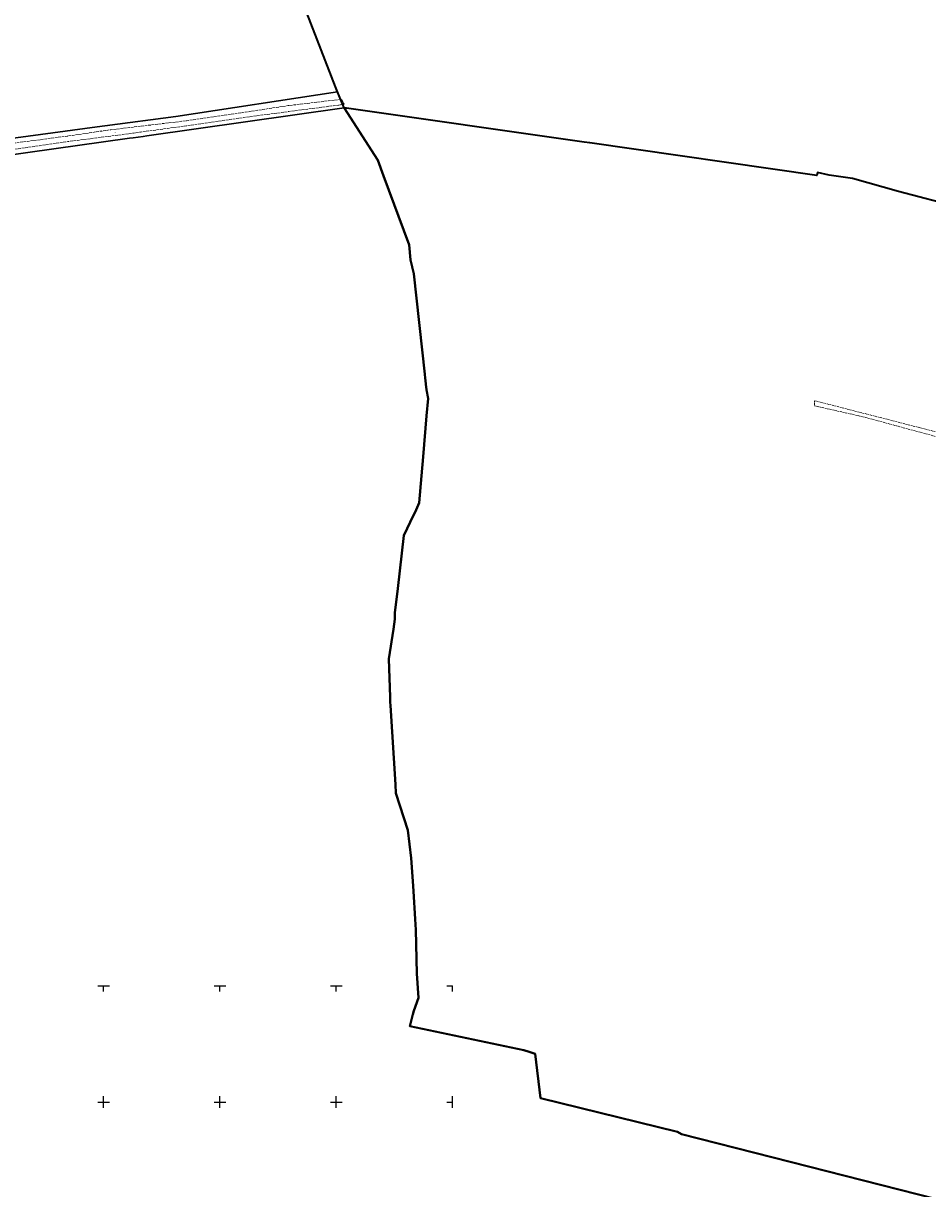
# Model space of a CAD drawing. Header units: metres. Extents: x 5548743 to 5556416, y 5707500 to 5714000.
# Tile 48 of 203: x 5551631 to 5552408, y 5711826 to 5712827. Entities that reach past the tile are written whole.
import ezdxf

# ---------------------------------------------------------------- set-up
doc = ezdxf.new("R2010")
doc.units = ezdxf.units.M
doc.header["$MEASUREMENT"] = 0
for name, pattern in [('1.5_0.75', [2.25, 1.5, -0.75]), ('2.25_0.75', [3, 2.25, -0.75]), ('219-1000', [0])]:
    doc.linetypes.add(name, pattern=pattern)
doc.layers.get('0').update_dxf_attribs({"color": 2, "linetype": 'CONTINUOUS', "lineweight": 5})
for name, color, linetype in [('216-obręb ewidencyjny', 7, 'CONTINUOUS'), ('218-kontur użytku gruntowego', 7, 'CONTINUOUS'), ('219-działka ewidencyjna', 7, 'CONTINUOUS'), ('jezdnia', 7, 'CONTINUOUS'), ('jezdnia-Atr17', 7, 'CONTINUOUS'), ('Wstawianie ramki sekcyjnej z opisem', 7, 'CONTINUOUS')]:
    doc.layers.add(name, color=color, linetype=linetype)
doc.styles.get("Standard").update_dxf_attribs({"font": 'Working1250', "width": 0.75})

# ---------------------------------------------------------------- blocks, each defined once
blk = doc.blocks.new('RAMKA1000K')
at = {"color": 0}
for p, q in [((495, 500), (505, 500)), ((500, 495), (500, 500)), ((595, 500), (605, 500)), ((600, 495), (600, 500)), ((695, 500), (705, 500)), ((700, 495), (700, 500)), ((795, 500), (800, 500)), ((800, 495), (800, 500)), ((500, 395), (500, 405)), ((600, 395), (600, 405)), ((700, 395), (700, 405)), ((800, 395), (800, 405)), ((495, 400), (505, 400)), ((595, 400), (605, 400)), ((695, 400), (705, 400)), ((795, 400), (800, 400))]:
    blk.add_line(p, q, dxfattribs=at)

msp = doc.modelspace()

# ---------------------------------------------------------------- linework, layer by layer
at = {"layer": '216-obręb ewidencyjny', "color": 4, "linetype": 'Continuous', "lineweight": 35, "flags": 128}
for points in [[(5552430.77, 5711812.79), (5552196.55, 5711872.33), (5552193.31, 5711874.46), (5552075.55, 5711903.32), (5552071.04, 5711941.41), (5552065.66, 5711943.17), (5552061.23, 5711944.63), (5551963.3, 5711965.27), (5551965.69, 5711975.39), (5551966.76, 5711978.47), (5551970.62, 5711989.51), (5551969.26, 5712010.48), (5551968.4, 5712048.08), (5551967.88, 5712057.12), (5551966.51, 5712081.34), (5551965.93, 5712090.01), (5551964.37, 5712109.67), (5551961.63, 5712133.67), (5551951.19, 5712165.63), (5551950.96, 5712173.04), (5551946.65, 5712240.76), (5551946.46, 5712243.81), (5551946.18, 5712248.17), (5551945.12, 5712280.97), (5551949.11, 5712306.61), (5551950.41, 5712315), (5551950.46, 5712320.41), (5551952.82, 5712341.33), (5551957.99, 5712387.05), (5551966.31, 5712404.46), (5551967.91, 5712407.09), (5551971.14, 5712414.96), (5551973.24, 5712438.43), (5551974.69, 5712454.77), (5551977.54, 5712490.01), (5551978.86, 5712504.66), (5551977.68, 5712512.21), (5551977.01, 5712516.99), (5551976.64, 5712520.37), (5551976.43, 5712522.34), (5551976.05, 5712525.78), (5551966.68, 5712611.81), (5551963.9, 5712623.98), (5551962.79, 5712636.93), (5551940.54, 5712696.03), (5551935.68, 5712709.68), (5551906.74, 5712754.56), (5551900.95, 5712768.31), (5551900.38, 5712769.77), (5551899.23, 5712772.72), (5551846.6, 5712909.17)], [(5552417.98, 5712673.55), (5552383.17, 5712682.71), (5552343.62, 5712693.86), (5552323.55, 5712696.7), (5552313.45, 5712698.93), (5552313.06, 5712696.58), (5552117.89, 5712724.5), (5552113.14, 5712725.18), (5551906.74, 5712754.56), (5551935.68, 5712709.68), (5551940.54, 5712696.03), (5551962.79, 5712636.93), (5551963.9, 5712623.98), (5551966.68, 5712611.81), (5551976.05, 5712525.78), (5551976.43, 5712522.34), (5551976.64, 5712520.37), (5551977.01, 5712516.99), (5551977.68, 5712512.21), (5551978.86, 5712504.66), (5551977.54, 5712490.01), (5551974.69, 5712454.77), (5551973.24, 5712438.43), (5551971.14, 5712414.96), (5551967.91, 5712407.09), (5551966.31, 5712404.46), (5551957.99, 5712387.05), (5551952.82, 5712341.33), (5551950.46, 5712320.41), (5551950.41, 5712315), (5551949.11, 5712306.61), (5551945.12, 5712280.97), (5551946.18, 5712248.17), (5551946.46, 5712243.81), (5551946.65, 5712240.76), (5551950.96, 5712173.04), (5551951.19, 5712165.63), (5551961.63, 5712133.67), (5551964.37, 5712109.67), (5551965.93, 5712090.01), (5551966.51, 5712081.34), (5551967.88, 5712057.12), (5551968.4, 5712048.08), (5551969.26, 5712010.48), (5551970.62, 5711989.51), (5551966.76, 5711978.47), (5551965.69, 5711975.39), (5551963.3, 5711965.27), (5552061.23, 5711944.63), (5552065.66, 5711943.17), (5552071.04, 5711941.41), (5552075.55, 5711903.32), (5552193.31, 5711874.46), (5552196.55, 5711872.33), (5552430.77, 5711812.79)]]:
    msp.add_lwpolyline(points, dxfattribs=at)
at = {"layer": '218-kontur użytku gruntowego', "color": 70, "linetype": '1.5_0.75', "lineweight": 18, "flags": 128}
for points in [[(5551896.35, 5712767.61), (5551858.44, 5712761.84)], [(5551900.95, 5712768.31), (5551896.35, 5712767.61)], [(5551906.74, 5712754.56), (5551900.95, 5712768.31)], [(5551858.44, 5712761.84), (5551762.27, 5712747.21)], [(5551762.27, 5712747.21), (5551701.18, 5712739.05)], [(5551804.15, 5712740.01), (5551904.79, 5712754.29)], [(5551904.79, 5712754.29), (5551906.74, 5712754.56)], [(5551694.63, 5712738.17), (5551596.78, 5712725.09)], [(5551701.18, 5712739.05), (5551694.63, 5712738.17)], [(5551737.17, 5712730.51), (5551804.15, 5712740.01)], [(5551683.14, 5712722.97), (5551722.45, 5712728.45)], [(5551722.45, 5712728.45), (5551725.41, 5712728.87)], [(5551725.41, 5712728.87), (5551733.96, 5712730.05)], [(5551733.96, 5712730.05), (5551737.17, 5712730.51)], [(5551608.25, 5712712.53), (5551643.65, 5712717.46)], [(5551643.65, 5712717.46), (5551683.14, 5712722.97)], [(5552311.04, 5712502.87), (5552310.83, 5712498.6)], [(5552310.83, 5712498.6), (5552313.21, 5712497.99)], [(5552589.09, 5712431.57), (5552311.04, 5712502.87)], [(5552313.21, 5712497.99), (5552352.48, 5712489.12)], [(5552352.48, 5712489.12), (5552480.37, 5712454.42)]]:
    msp.add_lwpolyline(points, dxfattribs=at)
at = {"layer": '219-działka ewidencyjna', "color": 94, "linetype": '219-1000', "lineweight": 30, "flags": 128}
for points in [[(5551900.95, 5712768.31), (5551762.27, 5712747.21)], [(5551900.95, 5712768.31), (5551906.74, 5712754.56)], [(5551762.27, 5712747.21), (5551701.18, 5712739.05)], [(5551906.74, 5712754.56), (5551737.17, 5712730.51)], [(5551694.63, 5712738.17), (5551596.78, 5712725.09)], [(5551701.18, 5712739.05), (5551694.63, 5712738.17)], [(5551722.45, 5712728.45), (5551569.76, 5712707.17)], [(5551725.41, 5712728.87), (5551722.45, 5712728.45)], [(5551733.96, 5712730.05), (5551725.41, 5712728.87)], [(5551737.17, 5712730.51), (5551733.96, 5712730.05)]]:
    msp.add_lwpolyline(points, dxfattribs=at)
at = {"layer": 'jezdnia', "color": 252, "linetype": '2.25_0.75', "lineweight": 18, "flags": 128}
msp.add_lwpolyline([(5551623.79, 5712718.98), (5551669.36, 5712725.58), (5551725.76, 5712732.83), (5551731.64, 5712733.72), (5551771.31, 5712739.19), (5551819.16, 5712746.13), (5551859.24, 5712751.42), (5551896.1, 5712756.25), (5551901.85, 5712756.82), (5551903.7, 5712757.21), (5551904.93, 5712757.81), (5551906.84, 5712757.8), (5551904.49, 5712761.99), (5551858.64, 5712756.52), (5551818.67, 5712750.42), (5551771.42, 5712743.54), (5551722.87, 5712737.74), (5551706.34, 5712735.77), (5551698.5, 5712734.69), (5551668.75, 5712730.25), (5551622.68, 5712724.33), (5551573.96, 5712717.81), (5551523.77, 5712710.98), (5551468.82, 5712703.3), (5551460.68, 5712702.1), (5551454.77, 5712701.02), (5551380.51, 5712691.22), (5551372, 5712689.99), (5551347.69, 5712685.79), (5551303.65, 5712680.28), (5551298.79, 5712679.49), (5551284.82, 5712677.81), (5551229.19, 5712669.88), (5551223.23, 5712668.96), (5551186.16, 5712664.05), (5551143.02, 5712658.04), (5551134.81, 5712657.18), (5551085.15, 5712650.17), (5551027.31, 5712642.52), (5550975.44, 5712634.92), (5550960.38, 5712633.5), (5550955.54, 5712632.6), (5550912.22, 5712627.15), (5550890.42, 5712624.24), (5550885.76, 5712623.28), (5550876.42, 5712622.06), (5550872.23, 5712621.37), (5550729.68, 5712602.54), (5550700.96, 5712599.02), (5550699.74, 5712592.18), (5550730.86, 5712596.59), (5550828.72, 5712610.18), (5550874.1, 5712616.52), (5550875.58, 5712616.72), (5550912.74, 5712622.28), (5550975.65, 5712630.8), (5551028.19, 5712637.09), (5551034.56, 5712637.93), (5551040.72, 5712638.9), (5551085.45, 5712645.25), (5551137.94, 5712652.1), (5551147.42, 5712653.27), (5551153.66, 5712654.18), (5551186.88, 5712658.68), (5551229.79, 5712664.5), (5551285.1, 5712672.18), (5551348.69, 5712681.6), (5551403.85, 5712689.05), (5551457.94, 5712696.32), (5551467.86, 5712697.22), (5551524.44, 5712705.72), (5551575.16, 5712712.69)], close=True, dxfattribs=at)

# ---------------------------------------------------------------- block references
at = {"layer": 'Wstawianie ramki sekcyjnej z opisem', "color": 8, "linetype": 'Continuous', "lineweight": 5}
msp.add_blockref('RAMKA1000K', (5551200, 5711500), dxfattribs=at)
msp.add_blockref('RAMKA1000K', (5551200, 5711500), dxfattribs=at)
msp.add_blockref('RAMKA1000K', (5551200, 5711500), dxfattribs=at)
msp.add_blockref('RAMKA1000K', (5551200, 5711500), dxfattribs=at)

# ---------------------------------------------------------------- texts
at = {"layer": 'jezdnia-Atr17', "color": 252, "width": 0.9}
msp.add_text('j.i.', height=1.125, rotation=6.007, dxfattribs=at).set_placement((5551709.38, 5712732.94))

doc.saveas('drawing.dxf')
